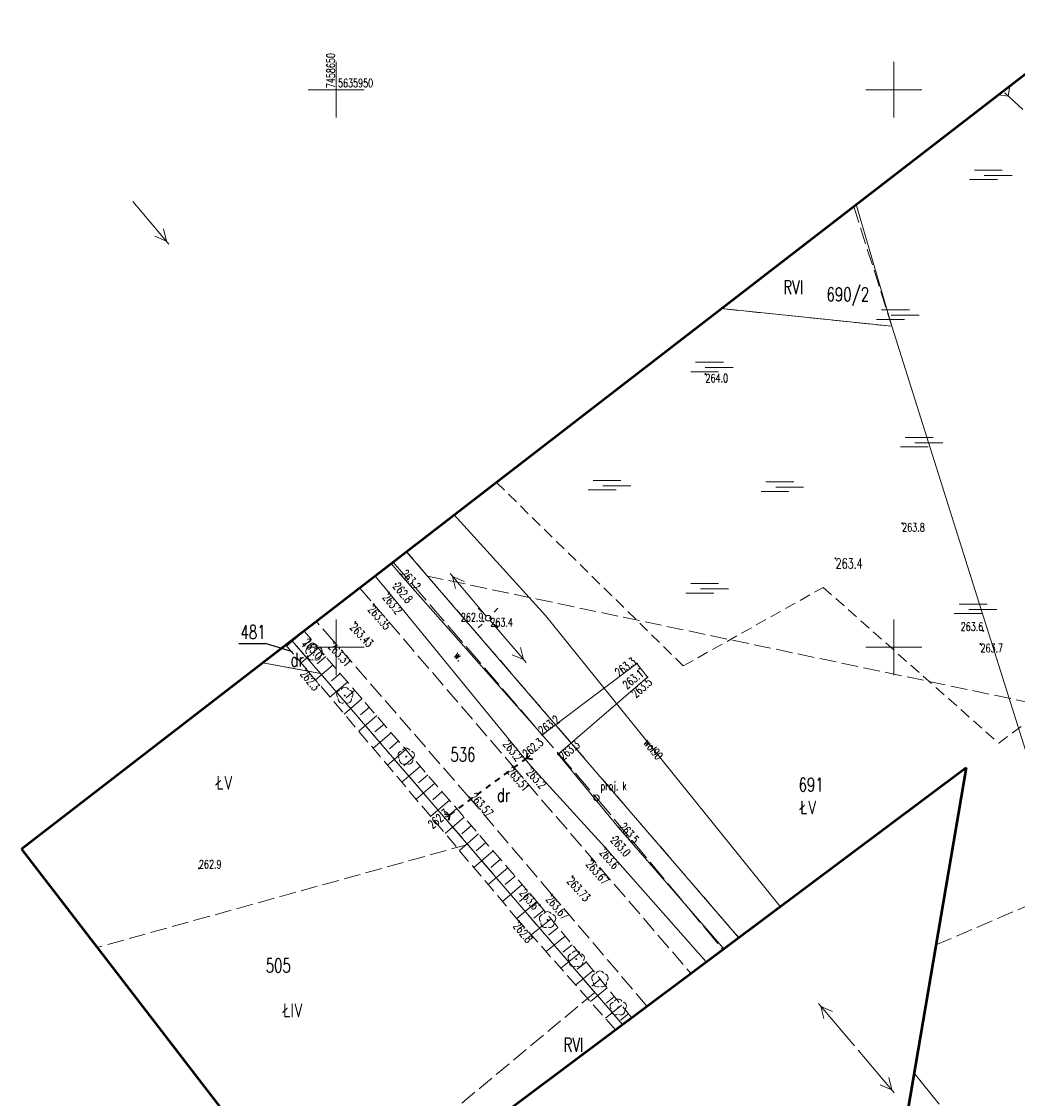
# Model space of a CAD drawing. Header units: metres. Extents: x 7457875 to 7459052, y 5635789 to 5636227.
# Tile 16 of 24: x 7458622 to 7458711, y 5635860 to 5635956. Entities that reach past the tile are written whole.
import ezdxf
from ezdxf.enums import TextEntityAlignment as Align

# ---------------------------------------------------------------- set-up
doc = ezdxf.new("R2010")
doc.units = ezdxf.units.M
doc.header["$MEASUREMENT"] = 0
for name, pattern in [('1', [0]), ('2', [1.5, 1, -0.5]), ('BUBZ02', [1.75, 1.25, -0.5]), ('BUBZ02G', [1.75, 1.25, -0.5]), ('GDE', [0]), ('GUK', [2, 1.5, -0.5]), ('KTJZ01', [2, 1.5, -0.5]), ('OBMO02', [1.5, 1, -0.5]), ('PTRW02', [0]), ('SUPE_01', [0]), ('SUPK_P_01', [2.5, 2, -0.5]), ('SUPW_01', [0])]:
    doc.linetypes.add(name, pattern=pattern)
doc.layers.get('0').update_dxf_attribs({"color": 250, "linetype": 'CONTINUOUS', "lineweight": 100})
for name, color, linetype, lineweight in [('BUBZ_L_1', 7, 'BUBZ02', 18), ('BUIB_L_4', 7, 'CONTINUOUS', 35), ('DZIALKI_L_0', 90, '1', 18), ('DZIALKI_T_0', 90, 'CONTINUOUS', 25), ('KRZYZE_L_0', 7, '1', 18), ('KRZYZE_T_0', 7, 'CONTINUOUS', 15), ('KTJZ_L_0', 7, 'KTJZ01', 18), ('OBMO_L_1', 7, 'OBMO02', 18), ('OBOP_T_1', 3, 'CONTINUOUS', 18), ('OBOP_T_3', 7, 'CONTINUOUS', 18), ('PTRW_E_T_0', 7, 'CONTINUOUS', 15), ('PTRW_L_1', 7, 'CONTINUOUS', 18), ('RTPW_T_0', 7, 'CONTINUOUS', 15), ('RTPW_T_1', 7, 'CONTINUOUS', 15), ('RTPW_T_2', 6, 'CONTINUOUS', 18), ('RZEDNE_T_0', 7, 'CONTINUOUS', 15), ('SUPE_L_3', 1, 'SUPE_01', 18), ('SUPP_L_4', 34, 'SUPK_P_01', 18), ('SUPS_E_T_4', 34, 'CONTINUOUS', 18), ('SUPS_T_4', 34, 'CONTINUOUS', 18), ('SUPW_E_T_0', 5, 'CONTINUOUS', 15), ('SUPW_L_0', 5, 'SUPW_01', 18), ('SUSM_T_0', 7, 'CONTINUOUS', 18), ('SUSM_T_3', 7, 'CONTINUOUS', 18), ('UZYTKI_L_0', 90, '2', 18), ('UZYTKI_T_0', 90, 'CONTINUOUS', 25), ('ZAKRES_L_0', 1, '1', 50)]:
    doc.layers.add(name, color=color, linetype=linetype, lineweight=lineweight)
doc.styles.get("Standard").update_dxf_attribs({"font": 'Simplex.SHX', "width": 0.75})

# ---------------------------------------------------------------- blocks, each defined once
blk = doc.blocks.new('OBOP02_01')
at = {"linetype": 'Continuous'}
blk.add_circle((0, 0), 0.045, dxfattribs=at)
for centre, start, end in [((-0.357, 0.116), 102.14447, 221.86002), ((0, 0.375), 30.14012, 149.85988), ((0.357, 0.116), 318.13998, 77.85553), ((-0.22, -0.303), 174.14818, 293.85423), ((0.22, -0.303), 246.14577, 5.85182)]:
    blk.add_arc(centre, 0.375, start, end, dxfattribs=at)
blk = doc.blocks.new('MOK')
at = {"linetype": 'Continuous'}
for p, q in [((-0.875, 0.4775), (1.625, 0.4775)), ((0, 0), (2.5, 0)), ((-1.3125, -0.375), (1.1875, -0.375))]:
    blk.add_line(p, q, dxfattribs=at)
blk = doc.blocks.new('RTPW01')
at = {"linetype": 'Continuous'}
blk.add_circle((0, 0), 0.045, dxfattribs=at)
blk = doc.blocks.new('RTPW02')
at = {"linetype": 'Continuous'}
blk.add_circle((0, 0), 0.045, dxfattribs=at)
blk = doc.blocks.new('WSP')
at = {"linetype": 'Continuous'}
blk.add_circle((0, 0), 0.045, dxfattribs=at)
blk = doc.blocks.new('SLU')
at = {"linetype": 'Continuous'}
blk.add_circle((0, 0), 0.25, dxfattribs=at)
blk = doc.blocks.new('LAT')
at = {"linetype": 'Continuous'}
for p, q in [((-0.53035, 0.53035), (-0.8839, 0.8839)), ((0.53035, 0.53035), (0.8839, 0.8839)), ((-0.53035, -0.53035), (-0.8839, -0.8839)), ((0.53035, -0.53035), (0.8839, -0.8839))]:
    blk.add_line(p, q, dxfattribs=at)
blk = doc.blocks.new('SUSM04_01')
at = {"linetype": 'Continuous'}
blk.add_circle((0, 0), 0.25, dxfattribs=at)

msp = doc.modelspace()

# ---------------------------------------------------------------- linework, layer by layer
at = {"layer": 'BUBZ_L_1', "linetype": '1'}
for p, q in [((7458647.123, 5635901.455), (7458645.563, 5635900.113)), ((7458647.775, 5635900.697), (7458646.993, 5635900.024)), ((7458648.427, 5635899.939), (7458646.859, 5635898.59)), ((7458649.731, 5635898.423), (7458648.151, 5635897.063)), ((7458649.079, 5635899.181), (7458648.293, 5635898.504)), ((7458650.383, 5635897.664), (7458649.59, 5635896.982)), ((7458651.035, 5635896.906), (7458649.441, 5635895.535)), ((7458652.34, 5635895.39), (7458650.731, 5635894.006)), ((7458651.688, 5635896.148), (7458650.887, 5635895.459)), ((7458652.992, 5635894.632), (7458652.184, 5635893.937)), ((7458653.644, 5635893.874), (7458652.021, 5635892.478)), ((7458654.296, 5635893.116), (7458653.481, 5635892.415)), ((7458654.948, 5635892.358), (7458653.311, 5635890.949)), ((7458655.6, 5635891.599), (7458654.778, 5635890.892)), ((7458656.252, 5635890.841), (7458654.601, 5635889.421)), ((7458656.904, 5635890.083), (7458656.075, 5635889.37)), ((7458657.557, 5635889.325), (7458655.891, 5635887.892)), ((7458658.861, 5635887.809), (7458657.18, 5635886.363)), ((7458658.209, 5635888.567), (7458657.372, 5635887.847)), ((7458659.513, 5635887.051), (7458658.669, 5635886.325)), ((7458660.165, 5635886.293), (7458658.47, 5635884.835)), ((7458661.469, 5635884.776), (7458659.76, 5635883.306)), ((7458660.817, 5635885.534), (7458659.966, 5635884.803)), ((7458662.121, 5635884.018), (7458661.263, 5635883.28)), ((7458662.773, 5635883.26), (7458661.05, 5635881.778)), ((7458663.426, 5635882.502), (7458662.56, 5635881.758)), ((7458664.078, 5635881.744), (7458662.34, 5635880.249)), ((7458664.73, 5635880.986), (7458663.857, 5635880.235)), ((7458665.382, 5635880.228), (7458663.63, 5635878.721)), ((7458666.034, 5635879.469), (7458665.154, 5635878.713)), ((7458666.686, 5635878.711), (7458664.92, 5635877.192)), ((7458667.99, 5635877.195), (7458666.21, 5635875.664)), ((7458667.338, 5635877.953), (7458666.452, 5635877.191)), ((7458668.631, 5635876.427), (7458667.728, 5635875.693)), ((7458669.262, 5635875.651), (7458667.49, 5635874.21)), ((7458669.893, 5635874.876), (7458669.024, 5635874.168)), ((7458670.524, 5635874.1), (7458668.819, 5635872.712)), ((7458671.156, 5635873.325), (7458670.319, 5635872.644)), ((7458671.787, 5635872.549), (7458670.148, 5635871.215)), ((7458672.418, 5635871.774), (7458671.615, 5635871.12)), ((7458673.049, 5635870.998), (7458671.476, 5635869.718)), ((7458674.312, 5635869.447), (7458672.805, 5635868.22)), ((7458673.681, 5635870.222), (7458672.911, 5635869.596)), ((7458674.943, 5635868.671), (7458674.206, 5635868.071)), ((7458675.574, 5635867.896), (7458674.134, 5635866.723)), ((7458676.206, 5635867.12), (7458675.502, 5635866.547))]:
    msp.add_line(p, q, dxfattribs=at)
at = {"layer": 'BUBZ_L_1', "linetype": 'BUBZ02G'}
for p, q in [((7458648.87, 5635899.37), (7458647.123, 5635901.455)), ((7458668.27, 5635876.87), (7458648.87, 5635899.37)), ((7458676.48, 5635866.783), (7458668.27, 5635876.87))]:
    msp.add_line(p, q, dxfattribs=at)
at = {"layer": 'BUBZ_L_1', "linetype": 'BUBZ02'}
for p, q in [((7458647.31, 5635898.06), (7458645.492, 5635900.196)), ((7458666.39, 5635875.45), (7458647.31, 5635898.06)), ((7458675.037, 5635865.704), (7458666.39, 5635875.45))]:
    msp.add_line(p, q, dxfattribs=at)
at = {"layer": 'BUIB_L_4'}
for p, q in [((7458666.697, 5635889.745), (7458667.1, 5635890.04)), ((7458667.1, 5635890.04), (7458667.176, 5635890.529)), ((7458667.1, 5635890.04), (7458667.589, 5635889.964)), ((7458665.07, 5635888.553), (7458665.477, 5635888.851)), ((7458665.883, 5635889.149), (7458666.29, 5635889.447)), ((7458663.443, 5635887.362), (7458663.85, 5635887.66)), ((7458664.257, 5635887.958), (7458664.663, 5635888.256)), ((7458662.63, 5635886.767), (7458663.037, 5635887.065)), ((7458661.003, 5635885.576), (7458661.41, 5635885.873)), ((7458661.817, 5635886.171), (7458662.223, 5635886.469)), ((7458659.701, 5635885.056), (7458660.19, 5635884.98)), ((7458660.114, 5635884.491), (7458660.19, 5635884.98)), ((7458660.19, 5635884.98), (7458660.597, 5635885.278))]:
    msp.add_line(p, q, dxfattribs=at)
at = {"layer": 'DZIALKI_L_0', "linetype": 'GDE'}
for p, q in [((7458699.81, 5635928.78), (7458696.632, 5635939.692)), ((7458699.81, 5635928.78), (7458684.553, 5635930.363)), ((7458715.69, 5635878.42), (7458699.81, 5635928.78)), ((7458656.316, 5635908.555), (7458686.085, 5635873.961)), ((7458648.6, 5635897.65), (7458646.014, 5635900.599)), ((7458648.6, 5635897.65), (7458643.439, 5635898.61)), ((7458675.668, 5635866.176), (7458648.6, 5635897.65))]:
    msp.add_line(p, q, dxfattribs=at)
at = {"layer": 'DZIALKI_T_0', "linetype": 'Continuous'}
for p in [(7458641.278, 5635900.324), (7458646.093, 5635899.596)]:
    msp.add_line(p, (7458643.675, 5635900.324), dxfattribs=at)
at = {"layer": 'KRZYZE_L_0', "linetype": '1'}
for p, q in [((7458650, 5635947.5), (7458650, 5635952.5)), ((7458700, 5635947.5), (7458700, 5635952.5)), ((7458647.5, 5635950), (7458652.5, 5635950)), ((7458697.5, 5635950), (7458702.5, 5635950)), ((7458650, 5635897.5), (7458650, 5635902.5)), ((7458700, 5635897.5), (7458700, 5635902.5)), ((7458647.5, 5635900), (7458652.5, 5635900)), ((7458697.5, 5635900), (7458702.5, 5635900))]:
    msp.add_line(p, q, dxfattribs=at)
at = {"layer": 'KTJZ_L_0', "linetype": 'KTJZ01'}
for p, q in [((7458652.116, 5635905.311), (7458665.81, 5635889.36)), ((7458649.79, 5635900.51), (7458648.229, 5635902.31)), ((7458661.93, 5635886.54), (7458649.79, 5635900.51)), ((7458665.81, 5635889.36), (7458681.796, 5635870.756)), ((7458669.32, 5635877.85), (7458661.93, 5635886.54)), ((7458677.866, 5635867.818), (7458669.32, 5635877.85))]:
    msp.add_line(p, q, dxfattribs=at)
at = {"layer": 'OBMO_L_1', "linetype": 'OBMO02'}
for p, q in [((7458709.405, 5635891.389), (7458758.9, 5635928.38)), ((7458664.375, 5635914.779), (7458681.125, 5635898.323)), ((7458681.125, 5635898.323), (7458693.677, 5635905.372)), ((7458693.677, 5635905.372), (7458709.405, 5635891.389))]:
    msp.add_line(p, q, dxfattribs=at)
at = {"layer": 'PTRW_L_1', "linetype": 'PTRW02'}
for p, q in [((7458655.75, 5635906.56), (7458654.944, 5635907.495)), ((7458653.483, 5635906.367), (7458654.71, 5635904.92)), ((7458668.48, 5635892.14), (7458655.75, 5635906.56)), ((7458654.71, 5635904.92), (7458666.76, 5635890.18)), ((7458676.97, 5635898.54), (7458668.48, 5635892.14)), ((7458677.91, 5635897.31), (7458676.97, 5635898.54)), ((7458669.89, 5635890.4), (7458677.91, 5635897.31)), ((7458666.76, 5635890.18), (7458667.53, 5635889.24)), ((7458675.32, 5635883.85), (7458669.89, 5635890.4)), ((7458667.53, 5635889.24), (7458674.13, 5635882.05)), ((7458684.746, 5635872.96), (7458675.32, 5635883.85)), ((7458674.13, 5635882.05), (7458683.181, 5635871.791))]:
    msp.add_line(p, q, dxfattribs=at)
at = {"layer": 'SUPE_L_3', "linetype": 'SUPE_01'}
for p, q in [((7458631.762, 5635939.96), (7458635.007, 5635936.156)), ((7458634.511, 5635937.507), (7458634.78, 5635936.422)), ((7458633.751, 5635936.858), (7458634.78, 5635936.422)), ((7458660.215, 5635906.604), (7458663.46, 5635902.8)), ((7458660.442, 5635906.338), (7458661.471, 5635905.902)), ((7458660.442, 5635906.338), (7458660.711, 5635905.253)), ((7458663.785, 5635902.42), (7458667.038, 5635898.623)), ((7458665.78, 5635899.323), (7458666.81, 5635898.889)), ((7458666.539, 5635899.974), (7458666.81, 5635898.889)), ((7458693.234, 5635868.047), (7458696.487, 5635864.25)), ((7458693.462, 5635867.781), (7458694.492, 5635867.347)), ((7458693.462, 5635867.781), (7458693.733, 5635866.696)), ((7458700.039, 5635860.05), (7458696.811, 5635863.869)), ((7458699.813, 5635860.318), (7458698.786, 5635860.759)), ((7458699.813, 5635860.318), (7458699.549, 5635861.404))]:
    msp.add_line(p, q, dxfattribs=at)
at = {"layer": 'SUPP_L_4', "linetype": 'SUPK_P_01'}
for p, q in [((7458655.123, 5635907.633), (7458673.34, 5635886.502)), ((7458673.34, 5635886.502), (7458684.667, 5635872.902))]:
    msp.add_line(p, q, dxfattribs=at)
at = {"layer": 'SUPW_L_0', "linetype": 'SUPW_01'}
for p, q in [((7458660.594, 5635911.859), (7458668.774, 5635902.833)), ((7458668.774, 5635902.833), (7458689.804, 5635876.741)), ((7458701.816, 5635861.82), (7458704.067, 5635859.024))]:
    msp.add_line(p, q, dxfattribs=at)
at = {"layer": 'UZYTKI_L_0', "linetype": 'GUK'}
for p, q in [((7458710.24, 5635949.42), (7458709.386, 5635949.542)), ((7458710.406, 5635950.33), (7458710.24, 5635949.42)), ((7458696.417, 5635939.526), (7458699.81, 5635928.78)), ((7458684.553, 5635930.363), (7458699.81, 5635928.78)), ((7458658.2, 5635906.38), (7458656.323, 5635908.56)), ((7458749.628, 5635887.163), (7458658.2, 5635906.38)), ((7458658.2, 5635906.38), (7458686.089, 5635873.964)), ((7458648.6, 5635897.65), (7458646.014, 5635900.599)), ((7458643.439, 5635898.61), (7458648.6, 5635897.65)), ((7458648.6, 5635897.65), (7458661.79, 5635882.31)), ((7458661.79, 5635882.31), (7458628.571, 5635873.078)), ((7458673.19, 5635869.05), (7458661.79, 5635882.31)), ((7458703.773, 5635873.299), (7458715.69, 5635878.42)), ((7458673.19, 5635869.05), (7458647.891, 5635847.973)), ((7458675.664, 5635866.173), (7458673.19, 5635869.05))]:
    msp.add_line(p, q, dxfattribs=at)
at = {"layer": 'UZYTKI_T_0', "linetype": 'Continuous'}
msp.add_line((7458709.955, 5635949.721), (7458711.574, 5635948.208), dxfattribs=at)
at = {"layer": 'ZAKRES_L_0', "linetype": '1'}
for p, q in [((7458717.89, 5635956.11), (7458621.79, 5635881.89)), ((7458649.14, 5635846.35), (7458706.485, 5635889.207)), ((7458706.485, 5635889.207), (7458700.944, 5635856.704)), ((7458621.79, 5635881.89), (7458649.14, 5635846.35))]:
    msp.add_line(p, q, dxfattribs=at)

# ---------------------------------------------------------------- block references
at = {"layer": 'OBOP_T_1'}
for p in [(7458648.01, 5635899.53), (7458650.77, 5635895.66), (7458656.28, 5635890.2), (7458668.95, 5635875.55), (7458671.52, 5635872.03), (7458673.65, 5635870.22), (7458675.29, 5635867.7)]:
    msp.add_blockref('OBOP02_01', p, dxfattribs=at)
at = {"layer": 'OBOP_T_3'}
for p in [(7458708.096, 5635942.318), (7458699.767, 5635929.776), (7458683.098, 5635925.073), (7458701.898, 5635918.337), (7458673.912, 5635914.479), (7458689.406, 5635914.356), (7458682.669, 5635905.232), (7458706.736, 5635903.394)]:
    msp.add_blockref('MOK', p, dxfattribs=at)
at = {"layer": 'RTPW_T_0'}
for p, rotation in [((7458683.112, 5635924.502), 0.0614070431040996), ((7458708.022, 5635901.475), 0.0618714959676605)]:
    msp.add_blockref('RTPW01', p, dxfattribs=dict(at, rotation=rotation))
for p in [(7458655.75, 5635906.56), (7458655.34, 5635905.67), (7458654.71, 5635904.92), (7458663.208, 5635902.311), (7458663.82, 5635902.61), (7458648.87, 5635899.37), (7458676.97, 5635898.54), (7458647.31, 5635898.06), (7458677.17, 5635898.07), (7458677.91, 5635897.31), (7458668.48, 5635892.14), (7458666.76, 5635890.18), (7458667.1, 5635890.04), (7458669.89, 5635890.4), (7458667.53, 5635889.24), (7458660.19, 5635884.98), (7458675.32, 5635883.85), (7458674.84, 5635882.9), (7458674.13, 5635882.05), (7458637.698, 5635880.164), (7458668.27, 5635876.87), (7458666.39, 5635875.45)]:
    msp.add_blockref('RTPW01', p, dxfattribs=at)
at = {"layer": 'RTPW_T_1'}
for p in [(7458653.36, 5635903.85), (7458651.72, 5635902.25), (7458649.79, 5635900.51), (7458665.81, 5635889.36), (7458661.93, 5635886.54), (7458672.9, 5635881), (7458671.2, 5635879.47), (7458669.32, 5635877.85)]:
    msp.add_blockref('RTPW02', p, dxfattribs=at)
at = {"layer": 'RTPW_T_2'}
msp.add_blockref('WSP', (7458694.78, 5635907.96), dxfattribs=at)
at = {"layer": 'RZEDNE_T_0'}
for p in [(7458700.75, 5635911.12), (7458707.77, 5635900.3)]:
    msp.add_blockref('WSP', p, dxfattribs=at)
at = {"layer": 'SUPS_T_4'}
msp.add_blockref('SLU', (7458673.34, 5635886.502), dxfattribs=at)
at = {"layer": 'SUSM_T_0'}
msp.add_blockref('LAT', (7458663.622, 5635902.61), dxfattribs=at)
at = {"layer": 'SUSM_T_3'}
msp.add_blockref('SUSM04_01', (7458663.622, 5635902.61), dxfattribs=at)

# ---------------------------------------------------------------- texts
at = {"layer": 'DZIALKI_T_0', "width": 0.7}
for s, p in [('690/2', (7458693.965, 5635932.27)), ('536', (7458660.236, 5635891.01)), ('691', (7458691.46, 5635888.3)), ('505', (7458643.678, 5635872.092))]:
    msp.add_text(s, height=1.25, dxfattribs=at).set_placement(p, align=Align.TOP_LEFT)
msp.add_text('481', height=1.25, dxfattribs=at).set_placement((7458643.675, 5635900.741), align=Align.RIGHT)
at = {"layer": 'KRZYZE_T_0', "width": 0.7}
msp.add_text('7458650', height=0.75, rotation=90, dxfattribs=at).set_placement((7458649.142, 5635950.136), align=Align.TOP_LEFT)
msp.add_text('5635950', height=0.75, dxfattribs=at).set_placement((7458650.164, 5635950.972), align=Align.TOP_LEFT)
at = {"layer": 'PTRW_E_T_0', "width": 0.7}
msp.add_text('w.', height=0.75, rotation=313.99491, dxfattribs=at).set_placement((7458661.017, 5635899.192), align=Align.MIDDLE)
at = {"layer": 'RTPW_T_0', "width": 0.7}
for s, rotation, p in [('264.0', 0.06143, (7458683.112, 5635924.502)), ('263.2', 308.88, (7458654.71, 5635904.92)), ('262.3', 308.93718, (7458647.31, 5635898.06)), ('263.3', 39.80275, (7458669.89, 5635890.4)), ('263.2', 312.3772, (7458667.53, 5635889.24)), ('263.6', 310.5129, (7458674.13, 5635882.05)), ('262.8', 309.93923, (7458666.39, 5635875.45))]:
    msp.add_text(s, height=0.75, rotation=rotation, dxfattribs=at).set_placement(p, align=Align.TOP_LEFT)
for s, rotation, p in [('263.2', 310.96, (7458655.75, 5635906.56)), ('263.2', 36.20999, (7458668.48, 5635892.14)), ('262.3', 39.85649, (7458667.1, 5635890.04)), ('263.5', 311.39, (7458675.32, 5635883.85))]:
    msp.add_text(s, height=0.75, rotation=rotation, dxfattribs=at).set_placement(p)
for s, rotation, p in [('262.8', 309.64, (7458655.34, 5635905.67)), ('263.0', 311.67024, (7458674.84, 5635882.9))]:
    msp.add_text(s, height=0.75, rotation=rotation, dxfattribs=at).set_placement(p, align=Align.MIDDLE_LEFT)
msp.add_text('262.9', height=0.75, dxfattribs=at).set_placement((7458663.208, 5635902.311), align=Align.RIGHT)
msp.add_text('263.4', height=0.75, dxfattribs=at).set_placement((7458663.82, 5635902.61), align=Align.TOP_LEFT)
for s, rotation, p in [('263.6', 0.0619, (7458708.022, 5635901.475)), ('263.3', 36.87001, (7458676.97, 5635898.54)), ('262.3', 39.8192, (7458660.19, 5635884.98))]:
    msp.add_text(s, height=0.75, rotation=rotation, dxfattribs=at).set_placement(p, align=Align.RIGHT)
for s, rotation, p in [('263.0', 312.12, (7458648.87, 5635899.37)), ('263.1', 39.09924, (7458677.17, 5635898.07)), ('263.5', 40.71999, (7458677.91, 5635897.31)), ('263.2', 308.59, (7458666.76, 5635890.18)), ('263.6', 310.19091, (7458668.27, 5635876.87))]:
    msp.add_text(s, height=0.75, rotation=rotation, dxfattribs=at).set_placement(p, align=Align.TOP_RIGHT)
msp.add_text('262.9', height=0.75, dxfattribs=at).set_placement((7458637.698, 5635880.164))
at = {"layer": 'RTPW_T_1', "width": 0.7}
for s, rotation, p in [('263.35', 310.77826, (7458653.36, 5635903.85)), ('263.43', 313.08103, (7458651.72, 5635902.25)), ('263.31', 312.02383, (7458649.79, 5635900.51)), ('263.51', 310.5849, (7458665.81, 5635889.36)), ('263.67', 310.64185, (7458672.9, 5635881)), ('263.73', 311.8609, (7458671.2, 5635879.47)), ('263.67', 310.21538, (7458669.32, 5635877.85))]:
    msp.add_text(s, height=0.75, rotation=rotation, dxfattribs=at).set_placement(p, align=Align.TOP_LEFT)
msp.add_text('263.57', height=0.75, rotation=311.943, dxfattribs=at).set_placement((7458661.93, 5635886.54))
at = {"layer": 'RTPW_T_2', "width": 0.7}
msp.add_text('263.4', height=0.9, dxfattribs=at).set_placement((7458694.78, 5635907.96), align=Align.TOP_LEFT)
at = {"layer": 'RZEDNE_T_0', "width": 0.7}
for s, p in [('263.8', (7458700.75, 5635911.12)), ('263.7', (7458707.77, 5635900.3))]:
    msp.add_text(s, height=0.75, dxfattribs=at).set_placement(p, align=Align.TOP_LEFT)
at = {"layer": 'SUPS_E_T_4', "width": 0.7}
msp.add_text('proj. k', height=0.75, dxfattribs=at).set_placement((7458673.703, 5635887.185))
at = {"layer": 'SUPW_E_T_0', "width": 0.7}
msp.add_text('wol90', height=0.75, rotation=308.86831, dxfattribs=at).set_placement((7458678.434, 5635890.847), align=Align.MIDDLE)
at = {"layer": 'UZYTKI_T_0', "width": 0.7}
for s, p in [('RVI', (7458690.098, 5635931.652)), ('dr', (7458645.902, 5635898.259)), ('ŁV', (7458639.25, 5635887.222)), ('dr', (7458664.405, 5635886.125)), ('ŁV', (7458691.6, 5635885.002)), ('ŁIV', (7458645.241, 5635866.813)), ('RVI', (7458670.391, 5635863.724))]:
    msp.add_text(s, height=1.25, dxfattribs=at).set_placement(p)

doc.saveas('drawing.dxf')
